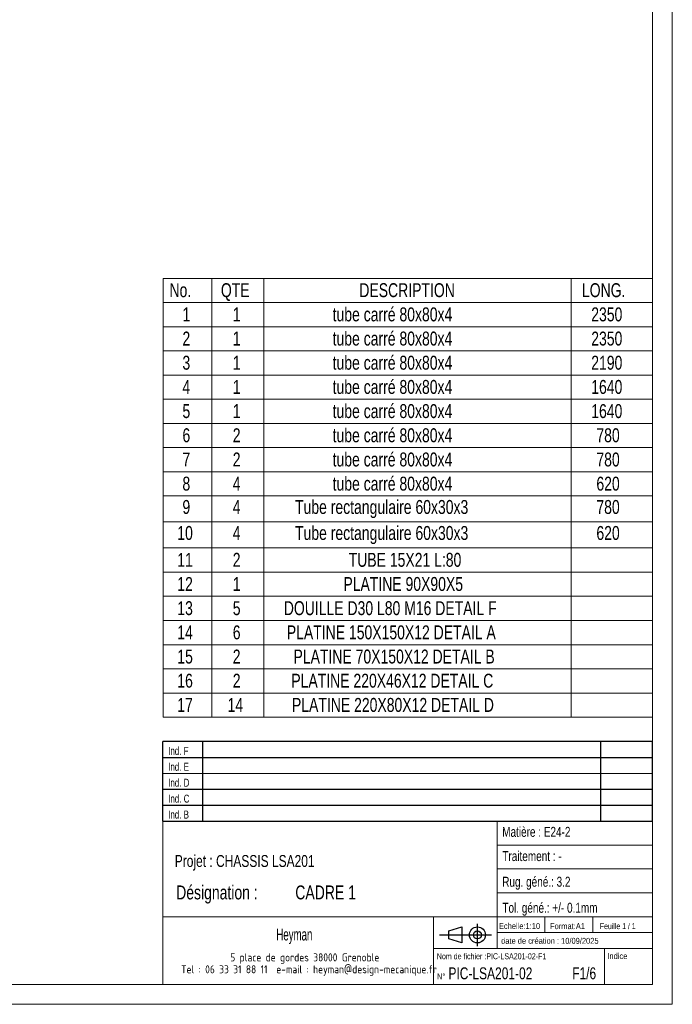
# Model space of a CAD drawing. Header units: millimetres. Extents: x 0 to 841, y 0 to 594.
# Tile 14 of 19: x 677 to 841, y 0 to 247. Entities that reach past the tile are written whole.
import ezdxf

# ---------------------------------------------------------------- set-up
doc = ezdxf.new("R2010")
doc.units = ezdxf.units.MM
doc.layers.add('NOTES', color=6, linetype='Continuous')
doc.styles.add('SLDTEXTSTYLE0', font='TXT', dxfattribs={"width": 0.75})
doc.styles.add('SLDTEXTSTYLE3', font='TXT', dxfattribs={"width": 0.707278})
doc.styles.add('SLDTEXTSTYLE4', font='ISOCP3', dxfattribs={"width": 0.96})
doc.styles.add('SLDTEXTSTYLE5', font='TXT', dxfattribs={"width": 0.605})
doc.styles.add('SLDTEXTSTYLE6', font='TXT', dxfattribs={"width": 0.692308})

# ---------------------------------------------------------------- blocks, each defined once
blk = doc.blocks.new('TAB MODIFS_1')
for p, q in [((123, 20), (0, 20)), ((0, 0), (0, 20)), ((10, 20), (10, 0)), ((110, 20), (110, 0)), ((123, 0), (123, 20)), ((0, 16), (123, 16)), ((0, 8), (123, 8)), ((0, 4), (123, 4)), ((0, 0), (123, 0))]:
    blk.add_line(p, q)
at = {"color": 7, "linetype": 'Continuous', "lineweight": 18}
blk.add_line((0, 12), (123, 12), dxfattribs=at)
at = {"color": 7}
for tag in ['AUTOATTR0', 'AUTOATTR1', 'AUTOATTR2', 'AUTOATTR3', 'AUTOATTR4', 'AUTOATTR5', 'AUTOATTR6', 'AUTOATTR7', 'AUTOATTR8', 'AUTOATTR9']:
    blk.add_attdef(tag, (0, 0), '', height=1, dxfattribs=at)
at = {"layer": 'NOTES', "color": 211, "char_height": 2, "attachment_point": 1, "style": 'SLDTEXTSTYLE0'}
for s, insert in [('Ind. F', (1.36, 18.66)), ('Ind. E', (1.36, 14.66)), ('Ind. D', (1.36, 10.66)), ('Ind. C', (1.36, 6.66)), ('Ind. B', (1.36, 2.66))]:
    blk.add_mtext(s, dxfattribs=dict(at, insert=insert))
blk = doc.blocks.new('Bloc2_1')
for p, q in [((9.48, 0), (9.48, 5.6)), ((0, 2.8), (12.98, 2.8)), ((2.32, 3.8), (5.55, 4.8)), ((2.32, 1.8), (2.32, 3.8)), ((5.55, 4.8), (5.55, 0.8)), ((5.55, 0.8), (2.32, 1.8))]:
    blk.add_line(p, q)
for radius in [2, 1]:
    blk.add_circle((9.48, 2.8), radius)
blk = doc.blocks.new('SW_NOTE_1')
at = {"layer": 'NOTES', "color": 0, "char_height": 3.5, "attachment_point": 1, "style": 'SLDTEXTSTYLE0'}
for s, insert in [('Désignation :', (0, 4.51)), ('CADRE 1', (29.93, 4.51))]:
    blk.add_mtext(s, dxfattribs=dict(at, insert=insert))
blk = doc.blocks.new('SW_NOTE_2')
at = {"layer": 'NOTES', "color": 0, "char_height": 2, "attachment_point": 2, "style": 'SLDTEXTSTYLE4'}
for s, insert in [('5 place de gordes 38000 Grenoble', (20.84, 2.58)), ('Tel : 06 33 31 88 11  e-mail : heyman@design-mecanique.fr', (21.9, -0.42))]:
    blk.add_mtext(s, dxfattribs=dict(at, insert=insert))
blk = doc.blocks.new('SW_TABLEANNOTATION_0')
at = {"color": 0, "linetype": 'Continuous', "lineweight": 18}
for p, q in [((0, 0), (0, -110.23)), ((122.86, 0), (0, 0)), ((12.21, 0), (12.21, -6.07)), ((25.28, 0), (25.28, -6.07)), ((102.49, 0), (102.49, -6.07)), ((122.86, -110.23), (122.86, 0)), ((0, -6.07), (122.86, -6.07)), ((12.21, -6.07), (12.21, -110.23)), ((25.28, -6.07), (25.28, -110.23)), ((102.49, -6.07), (102.49, -110.23)), ((0, -12.15), (122.86, -12.15)), ((0, -18.22), (122.86, -18.22)), ((0, -24.29), (122.86, -24.29)), ((0, -30.37), (122.86, -30.37)), ((0, -36.44), (122.86, -36.44)), ((0, -42.51), (122.86, -42.51)), ((0, -48.59), (122.86, -48.59)), ((0, -54.66), (122.86, -54.66)), ((0, -61.19), (122.86, -61.19)), ((0, -67.71), (122.86, -67.71)), ((0, -73.78), (122.86, -73.78)), ((0, -79.86), (122.86, -79.86)), ((0, -85.93), (122.86, -85.93)), ((0, -92.01), (122.86, -92.01)), ((0, -98.08), (122.86, -98.08)), ((0, -104.15), (122.86, -104.15)), ((0, -110.23), (122.86, -110.23))]:
    blk.add_line(p, q, dxfattribs=at)
at = {"color": 0, "linetype": 'Continuous', "lineweight": 18, "char_height": 3.5, "attachment_point": 1, "style": 'SLDTEXTSTYLE0'}
for s, insert in [('No.', (1.56, -1.22)), ('QTE', (14.47, -1.22)), ('DESCRIPTION', (49.24, -1.22)), ('LONG.', (105.16, -1.22)), ('1', (4.81, -7.3)), ('1', (17.45, -7.3)), ('tube carré 80x80x4', (42.54, -7.3)), ('2350', (107.5, -7.3)), ('2', (4.81, -13.37)), ('1', (17.45, -13.37)), ('tube carré 80x80x4', (42.54, -13.37)), ('2350', (107.5, -13.37)), ('3', (4.81, -19.44)), ('1', (17.45, -19.44)), ('tube carré 80x80x4', (42.54, -19.44)), ('2190', (107.5, -19.44)), ('4', (4.81, -25.52)), ('1', (17.45, -25.52)), ('tube carré 80x80x4', (42.54, -25.52)), ('1640', (107.5, -25.52)), ('5', (4.81, -31.59)), ('1', (17.45, -31.59)), ('tube carré 80x80x4', (42.54, -31.59)), ('1640', (107.5, -31.59)), ('tube carré 80x80x4', (42.54, -37.66)), ('6', (4.81, -37.66)), ('2', (17.45, -37.66)), ('780', (108.79, -37.66)), ('7', (4.81, -43.74)), ('2', (17.45, -43.74)), ('tube carré 80x80x4', (42.54, -43.74)), ('780', (108.79, -43.74)), ('tube carré 80x80x4', (42.54, -49.81)), ('8', (4.81, -49.81)), ('4', (17.45, -49.81)), ('620', (108.79, -49.81)), ('9', (4.81, -55.67)), ('4', (17.45, -55.67)), ('Tube rectangulaire 60x30x3', (33.09, -55.67)), ('780', (108.79, -55.67)), ('10', (3.52, -62.2)), ('4', (17.45, -62.2)), ('Tube rectangulaire 60x30x3', (33.09, -62.2)), ('620', (108.79, -62.2)), ('11', (3.52, -68.94)), ('2', (17.45, -68.94)), ('TUBE 15X21 L:80', (46.57, -68.94)), ('12', (3.52, -75.01)), ('1', (17.45, -75.01)), ('PLATINE 90X90X5', (45.24, -75.01)), ('13', (3.52, -81.08)), ('5', (17.45, -81.08)), ('DOUILLE D30 L80 M16 DETAIL F', (30.27, -81.08)), ('14', (3.52, -87.16)), ('6', (17.45, -87.16)), ('PLATINE 150X150X12 DETAIL A', (31.03, -87.16)), ('15', (3.52, -93.23)), ('2', (17.45, -93.23)), ('PLATINE 70X150X12 DETAIL B', (32.71, -93.23)), ('16', (3.52, -99.3)), ('2', (17.45, -99.3)), ('PLATINE 220X46X12 DETAIL C', (32.16, -99.3)), ('17', (3.52, -105.38)), ('14', (16.16, -105.38)), ('PLATINE 220X80X12 DETAIL D', (32.32, -105.38))]:
    blk.add_mtext(s, dxfattribs=dict(at, insert=insert))

msp = doc.modelspace()

# ---------------------------------------------------------------- linework, layer by layer
at = {"lineweight": 18}
for p, q in [((841, 594), (841, 0)), ((836, 589), (836, 5)), ((713, 46), (713, 5)), ((836, 46), (713, 46)), ((797, 46), (797, 14)), ((836, 46), (836, 5)), ((797, 40), (836, 40)), ((797, 34), (836, 34)), ((797, 28), (836, 28)), ((713, 22), (836, 22)), ((781, 22), (781, 5)), ((809, 22), (809, 18)), ((821, 22), (821, 18)), ((797, 18), (836, 18)), ((781, 14), (836, 14)), ((824, 14), (824, 5)), ((836, 5), (5, 5)), ((713, 5), (836, 5)), ((841, 0), (0, 0))]:
    msp.add_line(p, q, dxfattribs=at)

# ---------------------------------------------------------------- block references
msp.add_blockref('SW_TABLEANNOTATION_0', (713.14, 182.32), dxfattribs=at)
for name, p in [('TAB MODIFS_1', (712.99, 45.99)), ('Bloc2_1', (782.56, 14.63))]:
    msp.add_blockref(name, p)
at = {"layer": 'NOTES'}
for name, p in [('SW_NOTE_1', (716.37, 25.34)), ('SW_NOTE_2', (727.84, 10.21))]:
    msp.add_blockref(name, p, dxfattribs=at)

# ---------------------------------------------------------------- texts
for s, insert, char_height, attachment_point, style in [('Matière : E24-2', (798.27, 44.56), 2.5, 1, 'SLDTEXTSTYLE0'), ('Projet : CHASSIS LSA201', (716.02, 37.49), 3, 1, 'SLDTEXTSTYLE0'), ('Traitement : -', (798.3, 38.47), 2.5, 1, 'SLDTEXTSTYLE0'), ('Rug. géné.: 3.2', (798.28, 32.03), 2.5, 1, 'SLDTEXTSTYLE0'), ('Tol. géné.: +/- 0.1mm', (798.32, 25.5), 2.5, 1, 'SLDTEXTSTYLE0'), ('Echelle:1:10', (797.45, 20.4), 1.5, 1, 'SLDTEXTSTYLE0'), ('Format:A1', (810.29, 20.38), 1.5, 1, 'SLDTEXTSTYLE0'), ('Feuille 1 / 1', (822.81, 20.38), 1.5, 1, 'SLDTEXTSTYLE6'), ('Heyman', (746.06, 19.03), 3, 2, 'SLDTEXTSTYLE5'), ('date de création : 10/09/2025', (798.01, 16.69), 1.5, 1, 'SLDTEXTSTYLE0'), ('Nom de fichier :PIC-LSA201-02-F1', (781.85, 12.82), 1.5, 1, 'SLDTEXTSTYLE3'), ('Indice', (824.69, 12.86), 1.5, 1, 'SLDTEXTSTYLE0'), ('N°', (781.88, 7.77), 1.5, 1, 'SLDTEXTSTYLE0'), ('PIC-LSA201-02', (784.77, 9.28), 3, 1, 'SLDTEXTSTYLE0'), ('F1/6', (815.85, 9.28), 3, 1, 'SLDTEXTSTYLE0')]:
    msp.add_mtext(s, dxfattribs=dict(at, insert=insert, char_height=char_height, attachment_point=attachment_point, style=style))

doc.saveas('drawing.dxf')
